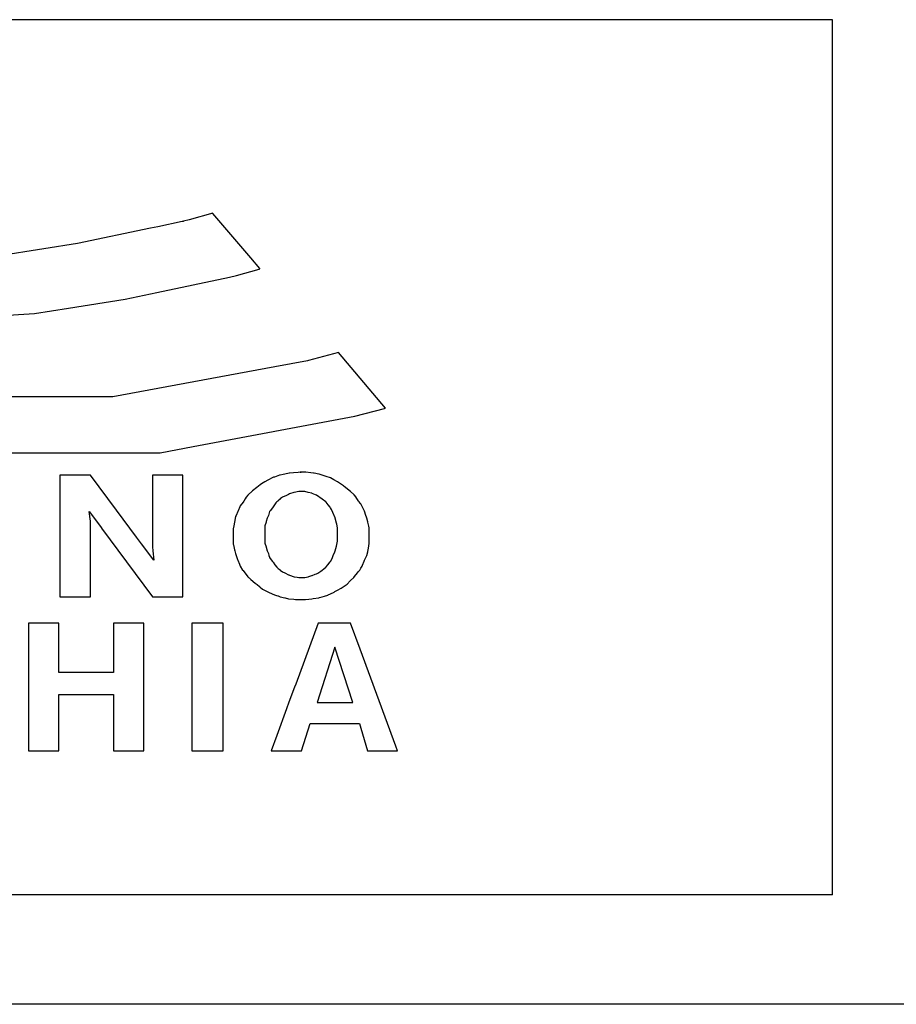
# Model space of a CAD drawing. Extents: x 304 to 4509, y 4601 to 7845.
# Tile 11 of 16: x 4160 to 4240, y 5081 to 5171. Entities that reach past the tile are written whole.
import ezdxf

# ---------------------------------------------------------------- set-up
doc = ezdxf.new("R2010")
doc.units = 0
doc.header["$LTSCALE"] = 0.1
doc.header["$MEASUREMENT"] = 0
doc.layers.add('CARIMBO', color=7, linetype='CONTINUOUS')

msp = doc.modelspace()

# ---------------------------------------------------------------- linework, layer by layer
at = {"layer": 'CARIMBO', "color": 6}
for p, q in [((4234.251, 5170.637), (4041.93, 5170.637)), ((4234.251, 5090.637), (4234.251, 5170.637)), ((4234.251, 5090.637), (4041.93, 5090.637)), ((4444.251, 5080.637), (3599.251, 5080.637))]:
    msp.add_line(p, q, dxfattribs=at)
at = {"layer": 'CARIMBO', "color": 7}
for p, q in [((4185.182, 5117.63), (4186.088, 5117.63)), ((4160.785, 5103.809), (4163.535, 5103.809))]:
    msp.add_line(p, q, dxfattribs=at)
at = {"layer": 'CARIMBO', "color": 10, "invisible_edges": 5}
for points in [[(4175.462, 5152.342), (4181.076, 5148.862), (4177.631, 5152.936), (4177.62, 5152.944)], [(4177.62, 5152.944), (4177.631, 5152.936), (4177.62, 5152.95)], [(4171.919, 5151.576), (4179.147, 5147.094), (4179.788, 5147.256), (4172.594, 5151.716)], [(4172.594, 5151.716), (4179.788, 5147.256), (4181.841, 5147.828), (4174.821, 5152.181)], [(4174.821, 5152.181), (4181.841, 5147.828), (4181.924, 5147.851), (4174.906, 5152.202)], [(4174.906, 5152.202), (4181.924, 5147.851), (4181.9, 5147.886), (4174.929, 5152.208)], [(4174.929, 5152.208), (4181.9, 5147.886), (4181.076, 5148.862), (4175.462, 5152.342)], [(4165.265, 5150.189), (4172.494, 5145.707), (4179.147, 5147.094), (4171.919, 5151.576)], [(4162.18, 5149.698), (4169.592, 5145.102), (4172.494, 5145.707), (4165.265, 5150.189)], [(4157.006, 5148.874), (4164.418, 5144.279), (4169.592, 5145.102), (4162.18, 5149.698)], [(4145.974, 5148.144), (4153.804, 5143.29), (4161.333, 5143.788), (4153.503, 5148.643)], [(4153.503, 5148.643), (4161.333, 5143.788), (4164.418, 5144.279), (4157.006, 5148.874)], [(4186.369, 5139.486), (4193.402, 5135.125), (4189.086, 5140.232)], [(4183.291, 5138.907), (4190.585, 5134.384), (4193.3, 5135.099), (4186.269, 5139.458)], [(4186.269, 5139.458), (4193.3, 5135.099), (4193.402, 5135.125), (4186.369, 5139.486)], [(4168.477, 5136.163), (4175.806, 5131.62), (4190.585, 5134.384), (4183.291, 5138.907)], [(4149.615, 5136.163), (4157.852, 5131.056), (4172.793, 5131.056), (4164.557, 5136.163)], [(4164.557, 5136.163), (4172.793, 5131.056), (4175.806, 5131.62), (4168.477, 5136.163)]]:
    msp.add_3dface(points, dxfattribs=at)
at = {"layer": 'CARIMBO', "color": 7, "invisible_edges": 5}
for points in [[(4184.193, 5129.096), (4191.87, 5124.336), (4191.788, 5124.714), (4184.595, 5129.173)], [(4184.595, 5129.173), (4191.788, 5124.714), (4191.78, 5124.74), (4184.622, 5129.178)], [(4184.622, 5129.178), (4191.78, 5124.74), (4191.689, 5125.06), (4184.991, 5129.213)], [(4184.991, 5129.213), (4191.689, 5125.06), (4191.573, 5125.423), (4185.4, 5129.25)], [(4185.4, 5129.25), (4191.573, 5125.423), (4191.493, 5125.619), (4185.606, 5129.269)], [(4185.594, 5129.277), (4185.594, 5129.277), (4185.692, 5129.277)], [(4185.606, 5129.269), (4191.493, 5125.619), (4191.46, 5125.701), (4185.692, 5129.277)], [(4185.692, 5129.277), (4191.46, 5125.701), (4191.359, 5125.95), (4185.992, 5129.277)], [(4185.992, 5129.277), (4191.359, 5125.95), (4191.302, 5126.065), (4186.121, 5129.277)], [(4186.121, 5129.277), (4191.302, 5126.065), (4191.145, 5126.378), (4186.562, 5129.22)], [(4186.562, 5129.22), (4191.145, 5126.378), (4190.931, 5126.642), (4186.829, 5129.185)], [(4186.829, 5129.185), (4190.931, 5126.642), (4190.907, 5126.681), (4186.878, 5129.178)], [(4186.878, 5129.178), (4190.907, 5126.681), (4190.722, 5126.978), (4187.307, 5129.096)], [(4163.651, 5127.68), (4170.64, 5123.347), (4168.807, 5125.817), (4163.651, 5129.014)], [(4163.651, 5129.014), (4168.807, 5125.817), (4166.435, 5129.014)], [(4172.102, 5125.5), (4174.886, 5123.774), (4174.886, 5127.288), (4172.102, 5129.014)], [(4172.102, 5129.014), (4174.886, 5127.288), (4174.886, 5129.014)], [(4181.953, 5128.124), (4191.792, 5122.024), (4191.813, 5122.171), (4182.052, 5128.223)], [(4182.052, 5128.223), (4191.813, 5122.171), (4191.862, 5122.509), (4182.381, 5128.388)], [(4182.381, 5128.388), (4191.862, 5122.509), (4191.903, 5122.787), (4182.633, 5128.534)], [(4182.633, 5128.534), (4191.903, 5122.787), (4191.903, 5122.859), (4182.694, 5128.569)], [(4182.694, 5128.569), (4191.903, 5122.859), (4191.903, 5123.245), (4183.024, 5128.75)], [(4183.024, 5128.75), (4191.903, 5123.245), (4191.903, 5123.396), (4183.174, 5128.808)], [(4183.174, 5128.808), (4191.903, 5123.396), (4191.903, 5123.46), (4183.238, 5128.833)], [(4183.238, 5128.833), (4191.903, 5123.46), (4191.903, 5123.923), (4183.718, 5128.998)], [(4183.718, 5128.998), (4191.903, 5123.923), (4191.903, 5123.968), (4183.765, 5129.014)], [(4183.765, 5129.014), (4191.903, 5123.968), (4191.903, 5124.187), (4184.034, 5129.066)], [(4184.034, 5129.066), (4191.903, 5124.187), (4191.87, 5124.336), (4184.193, 5129.096)], [(4187.307, 5129.096), (4190.722, 5126.978), (4190.717, 5126.987), (4187.323, 5129.092)], [(4187.323, 5129.092), (4190.717, 5126.987), (4190.543, 5127.201), (4187.62, 5129.014)], [(4187.62, 5129.014), (4190.543, 5127.201), (4190.503, 5127.251), (4187.711, 5128.982)], [(4187.711, 5128.982), (4190.503, 5127.251), (4190.19, 5127.515), (4187.966, 5128.893)], [(4187.966, 5128.893), (4190.19, 5127.515), (4189.631, 5127.973), (4188.378, 5128.75)], [(4188.378, 5128.75), (4189.631, 5127.973), (4189.547, 5128.042), (4188.678, 5128.58)], [(4188.678, 5128.58), (4189.547, 5128.042), (4189.02, 5128.388)], [(4163.651, 5127.341), (4171.107, 5122.718), (4170.64, 5123.347), (4163.651, 5127.68)], [(4163.651, 5126.533), (4166.433, 5124.808), (4166.319, 5125.686), (4163.651, 5127.341)], [(4180.882, 5127.251), (4191.3, 5120.792), (4191.448, 5121.157), (4181.195, 5127.515)], [(4181.195, 5127.515), (4191.448, 5121.157), (4191.475, 5121.222), (4181.252, 5127.56)], [(4181.252, 5127.56), (4191.475, 5121.222), (4191.689, 5121.65), (4181.645, 5127.877)], [(4181.645, 5127.877), (4191.689, 5121.65), (4191.788, 5121.996), (4181.931, 5128.107)], [(4181.931, 5128.107), (4191.788, 5121.996), (4191.792, 5122.024), (4181.953, 5128.124)], [(4184.624, 5127.286), (4188.905, 5124.632), (4188.806, 5125.06), (4185.005, 5127.417)], [(4185.005, 5127.417), (4188.806, 5125.06), (4188.782, 5125.118), (4185.05, 5127.432)], [(4185.05, 5127.432), (4188.782, 5125.118), (4188.593, 5125.583), (4185.478, 5127.515)], [(4185.478, 5127.515), (4188.593, 5125.583), (4188.592, 5125.587), (4185.483, 5127.515)], [(4185.483, 5127.515), (4188.592, 5125.587), (4188.454, 5125.874), (4185.808, 5127.515)], [(4185.808, 5127.515), (4188.454, 5125.874), (4188.378, 5126.032), (4185.986, 5127.515)], [(4185.986, 5127.515), (4188.378, 5126.032), (4188.341, 5126.076), (4186.022, 5127.515)], [(4186.022, 5127.515), (4188.341, 5126.076), (4188.159, 5126.302), (4186.335, 5127.432)], [(4186.335, 5127.432), (4188.159, 5126.302), (4187.959, 5126.547), (4186.664, 5127.35)], [(4186.664, 5127.35), (4187.959, 5126.547), (4187.949, 5126.559), (4186.694, 5127.337)], [(4186.694, 5127.337), (4187.949, 5126.559), (4187.62, 5126.823), (4186.996, 5127.21)], [(4163.651, 5126.523), (4166.435, 5124.796), (4166.433, 5124.808), (4163.651, 5126.533)], [(4163.651, 5124.86), (4166.435, 5123.134), (4166.435, 5124.796), (4163.651, 5126.523)], [(4180.124, 5126.213), (4190.575, 5119.734), (4190.832, 5120.069), (4180.382, 5126.548)], [(4180.382, 5126.548), (4190.832, 5120.069), (4190.907, 5120.161), (4180.454, 5126.642)], [(4180.454, 5126.642), (4190.907, 5120.161), (4191.046, 5120.332), (4180.569, 5126.828)], [(4180.569, 5126.828), (4191.046, 5120.332), (4191.142, 5120.494), (4180.668, 5126.987)], [(4180.668, 5126.987), (4191.142, 5120.494), (4191.26, 5120.695), (4180.816, 5127.17)], [(4180.816, 5127.17), (4191.26, 5120.695), (4191.3, 5120.792), (4180.882, 5127.251)], [(4183.122, 5126.114), (4188.906, 5122.528), (4189.02, 5122.968), (4183.381, 5126.464)], [(4183.381, 5126.464), (4189.02, 5122.968), (4189.02, 5123.107), (4183.452, 5126.559)], [(4183.452, 5126.559), (4189.02, 5123.107), (4189.02, 5123.251), (4183.551, 5126.642)], [(4183.551, 5126.642), (4189.02, 5123.251), (4189.02, 5123.396), (4183.65, 5126.726)], [(4183.65, 5126.726), (4189.02, 5123.396), (4189.02, 5123.565), (4183.765, 5126.823)], [(4183.765, 5126.823), (4189.02, 5123.565), (4189.02, 5123.577), (4183.774, 5126.83)], [(4183.774, 5126.83), (4189.02, 5123.577), (4189.02, 5123.759), (4183.905, 5126.93)], [(4183.905, 5126.93), (4189.02, 5123.759), (4189.02, 5123.862), (4183.979, 5126.987)], [(4183.979, 5126.987), (4189.02, 5123.862), (4189.02, 5124.094), (4184.193, 5127.086)], [(4184.193, 5127.086), (4189.02, 5124.094), (4189.02, 5124.187), (4184.277, 5127.128)], [(4184.277, 5127.128), (4189.02, 5124.187), (4188.935, 5124.516), (4184.523, 5127.251)], [(4184.523, 5127.251), (4188.935, 5124.516), (4188.905, 5124.632), (4184.624, 5127.286)], [(4186.996, 5127.21), (4187.62, 5126.823), (4187.093, 5127.169)], [(4167.43, 5124.19), (4172.217, 5121.222), (4171.107, 5122.718), (4166.319, 5125.686)], [(4172.102, 5123.774), (4174.886, 5122.048), (4174.886, 5123.774), (4172.102, 5125.5)], [(4179.734, 5125.319), (4189.877, 5119.031), (4190.153, 5119.336), (4179.91, 5125.686)], [(4179.91, 5125.686), (4190.153, 5119.336), (4190.19, 5119.377), (4179.931, 5125.737)], [(4179.931, 5125.737), (4190.19, 5119.377), (4190.503, 5119.64), (4180.079, 5126.103)], [(4180.079, 5126.103), (4190.503, 5119.64), (4190.575, 5119.734), (4180.124, 5126.213)], [(4182.694, 5125.324), (4188.624, 5121.647), (4188.765, 5121.994), (4182.809, 5125.686)], [(4182.809, 5125.686), (4188.765, 5121.994), (4188.806, 5122.095), (4182.873, 5125.773)], [(4182.873, 5125.773), (4188.806, 5122.095), (4188.905, 5122.523), (4183.119, 5126.11)], [(4183.119, 5126.11), (4188.905, 5122.523), (4188.906, 5122.528), (4183.122, 5126.114)], [(4163.651, 5123.134), (4166.435, 5121.408), (4166.435, 5123.134), (4163.651, 5124.86)], [(4179.535, 5124.384), (4189.02, 5118.504), (4189.333, 5118.668), (4179.596, 5124.706)], [(4179.596, 5124.706), (4189.333, 5118.668), (4189.34, 5118.673), (4179.597, 5124.714)], [(4179.597, 5124.714), (4189.34, 5118.673), (4189.798, 5118.978), (4179.696, 5125.241)], [(4179.696, 5125.241), (4189.798, 5118.978), (4189.877, 5119.031), (4179.734, 5125.319)], [(4182.381, 5124.368), (4188.122, 5120.809), (4188.342, 5121.079), (4182.48, 5124.714)], [(4182.48, 5124.714), (4188.342, 5121.079), (4188.378, 5121.123), (4182.498, 5124.768)], [(4182.498, 5124.768), (4188.378, 5121.123), (4188.508, 5121.394), (4182.595, 5125.06)], [(4182.595, 5125.06), (4188.508, 5121.394), (4188.592, 5121.568), (4182.664, 5125.243)], [(4182.664, 5125.243), (4188.592, 5121.568), (4188.624, 5121.647), (4182.694, 5125.324)], [(4167.444, 5124.171), (4174.886, 5119.557), (4174.886, 5119.567), (4167.43, 5124.19)], [(4169.729, 5121.091), (4174.886, 5117.894), (4174.886, 5119.557), (4167.444, 5124.171)], [(4172.102, 5122.441), (4174.886, 5120.715), (4174.886, 5122.048), (4172.102, 5123.774)], [(4179.482, 5124.105), (4188.753, 5118.356), (4189.02, 5118.504), (4179.535, 5124.384)], [(4179.482, 5124.032), (4188.691, 5118.322), (4188.753, 5118.356), (4179.482, 5124.105)], [(4179.482, 5123.66), (4188.358, 5118.156), (4188.691, 5118.322), (4179.482, 5124.032)], [(4182.381, 5124.105), (4187.98, 5120.633), (4188.122, 5120.809), (4182.381, 5124.368)], [(4182.381, 5124.048), (4187.949, 5120.596), (4187.98, 5120.633), (4182.381, 5124.105)], [(4182.381, 5123.759), (4187.746, 5120.433), (4187.949, 5120.596), (4182.381, 5124.048)], [(4182.381, 5123.58), (4187.62, 5120.332), (4187.746, 5120.433), (4182.381, 5123.759)], [(4163.651, 5119.62), (4166.435, 5117.894), (4166.435, 5121.408), (4163.651, 5123.134)], [(4179.482, 5123.441), (4188.163, 5118.059), (4188.358, 5118.156), (4179.482, 5123.66)], [(4179.482, 5123.396), (4188.114, 5118.044), (4188.163, 5118.059), (4179.482, 5123.441)], [(4179.482, 5123.133), (4187.829, 5117.957), (4188.114, 5118.044), (4179.482, 5123.396)], [(4179.482, 5122.94), (4187.62, 5117.894), (4187.829, 5117.957), (4179.482, 5123.133)], [(4179.482, 5122.704), (4187.368, 5117.815), (4187.62, 5117.894), (4179.482, 5122.94)], [(4182.381, 5123.577), (4187.618, 5120.331), (4187.62, 5120.332), (4182.381, 5123.58)], [(4182.381, 5123.396), (4187.476, 5120.238), (4187.618, 5120.331), (4182.381, 5123.577)], [(4182.381, 5123.05), (4187.205, 5120.06), (4187.476, 5120.238), (4182.381, 5123.396)], [(4182.381, 5122.907), (4187.093, 5119.986), (4187.205, 5120.06), (4182.381, 5123.05)], [(4182.381, 5122.787), (4186.973, 5119.94), (4187.093, 5119.986), (4182.381, 5122.907)], [(4172.136, 5122.08), (4174.886, 5120.375), (4174.886, 5120.715), (4172.102, 5122.441)], [(4172.217, 5121.222), (4174.886, 5119.567), (4174.886, 5120.375), (4172.136, 5122.08)], [(4179.496, 5122.638), (4187.307, 5117.795), (4187.368, 5117.815), (4179.482, 5122.704)], [(4179.597, 5122.177), (4186.775, 5117.727), (4187.307, 5117.795), (4179.496, 5122.638)], [(4179.626, 5122.077), (4186.664, 5117.713), (4186.775, 5117.727), (4179.597, 5122.177)], [(4179.696, 5121.831), (4186.394, 5117.678), (4186.664, 5117.713), (4179.626, 5122.077)], [(4182.48, 5122.441), (4186.689, 5119.831), (4186.973, 5119.94), (4182.381, 5122.787)], [(4182.491, 5122.409), (4186.664, 5119.821), (4186.689, 5119.831), (4182.48, 5122.441)], [(4182.595, 5122.095), (4186.393, 5119.74), (4186.664, 5119.821), (4182.491, 5122.409)], [(4182.622, 5122.025), (4186.335, 5119.723), (4186.393, 5119.74), (4182.595, 5122.095)], [(4182.694, 5121.831), (4186.167, 5119.678), (4186.335, 5119.723), (4182.622, 5122.025)], [(4172.102, 5117.894), (4172.102, 5117.894), (4174.886, 5117.894), (4169.729, 5121.091)], [(4179.806, 5121.484), (4186.022, 5117.63), (4186.394, 5117.678), (4179.696, 5121.831)], [(4179.811, 5121.469), (4186.002, 5117.63), (4186.022, 5117.63), (4179.806, 5121.484)], [(4179.875, 5121.308), (4185.808, 5117.63), (4186.002, 5117.63), (4179.811, 5121.469)], [(4179.91, 5121.222), (4185.702, 5117.63), (4185.808, 5117.63), (4179.875, 5121.308)], [(4180.058, 5120.858), (4185.264, 5117.63), (4185.702, 5117.63), (4179.91, 5121.222)], [(4182.745, 5121.672), (4186.022, 5119.64), (4186.167, 5119.678), (4182.694, 5121.831)], [(4182.797, 5121.507), (4185.808, 5119.64), (4186.022, 5119.64), (4182.745, 5121.672)], [(4182.809, 5121.469), (4185.759, 5119.64), (4185.808, 5119.64), (4182.797, 5121.507)], [(4183.042, 5121.151), (4185.478, 5119.64), (4185.759, 5119.64), (4182.809, 5121.469)], [(4183.122, 5121.041), (4185.337, 5119.667), (4185.478, 5119.64), (4183.042, 5121.151)], [(4183.291, 5120.813), (4185.05, 5119.723), (4185.337, 5119.667), (4183.122, 5121.041)], [(4180.124, 5120.695), (4185.023, 5117.657), (4185.264, 5117.63), (4180.058, 5120.858)], [(4180.338, 5120.332), (4184.572, 5117.707), (4185.023, 5117.657), (4180.124, 5120.695)], [(4180.379, 5120.282), (4184.523, 5117.713), (4184.572, 5117.707), (4180.338, 5120.332)], [(4180.553, 5120.069), (4184.237, 5117.784), (4184.523, 5117.713), (4180.379, 5120.282)], [(4183.452, 5120.596), (4184.624, 5119.869), (4185.05, 5119.723), (4183.291, 5120.813)], [(4183.551, 5120.513), (4184.548, 5119.895), (4184.624, 5119.869), (4183.452, 5120.596)], [(4183.581, 5120.488), (4184.523, 5119.904), (4184.548, 5119.895), (4183.551, 5120.513)], [(4183.756, 5120.34), (4184.193, 5120.069), (4184.523, 5119.904), (4183.581, 5120.488)], [(4183.765, 5120.332), (4184.181, 5120.074), (4184.193, 5120.069), (4183.756, 5120.34)], [(4183.979, 5120.167), (4183.979, 5120.167), (4184.181, 5120.074), (4183.765, 5120.332)], [(4163.651, 5117.894), (4163.651, 5117.894), (4166.435, 5117.894), (4163.651, 5119.62)], [(4180.576, 5120.038), (4184.193, 5117.795), (4184.237, 5117.784), (4180.553, 5120.069)], [(4180.821, 5119.719), (4183.765, 5117.894), (4184.193, 5117.795), (4180.576, 5120.038)], [(4180.882, 5119.64), (4183.59, 5117.961), (4183.765, 5117.894), (4180.821, 5119.719)], [(4180.923, 5119.606), (4183.551, 5117.976), (4183.59, 5117.961), (4180.882, 5119.64)], [(4181.096, 5119.459), (4183.441, 5118.005), (4183.551, 5117.976), (4180.923, 5119.606)], [(4181.482, 5119.147), (4183.238, 5118.059), (4183.441, 5118.005), (4181.096, 5119.459)], [(4181.663, 5119.001), (4183.024, 5118.158), (4183.238, 5118.059), (4181.482, 5119.147)], [(4181.874, 5118.831), (4182.694, 5118.322), (4183.024, 5118.158), (4181.663, 5119.001)], [(4181.953, 5118.767), (4182.571, 5118.384), (4182.694, 5118.322), (4181.874, 5118.831)], [(4182.167, 5118.586), (4182.167, 5118.586), (4182.571, 5118.384), (4181.953, 5118.767)], [(4160.785, 5115.489), (4163.535, 5113.783), (4163.535, 5114.08), (4161.264, 5115.489)], [(4160.785, 5113.776), (4163.535, 5112.071), (4163.535, 5113.783), (4160.785, 5115.489)], [(4161.264, 5115.489), (4163.535, 5114.08), (4163.535, 5115.489)], [(4168.543, 5115.489), (4171.311, 5113.773), (4171.311, 5115.489)], [(4168.543, 5112.384), (4171.311, 5110.668), (4171.311, 5113.773), (4168.543, 5115.489)], [(4175.693, 5105.587), (4178.559, 5103.809), (4178.559, 5113.712), (4175.693, 5115.489)], [(4175.693, 5115.489), (4178.559, 5113.712), (4178.559, 5115.489)], [(4185.187, 5109.909), (4194.331, 5104.24), (4191.079, 5113.109), (4187.241, 5115.489)], [(4187.241, 5115.489), (4191.079, 5113.109), (4190.206, 5115.489)], [(4160.785, 5112.681), (4163.535, 5110.975), (4163.535, 5112.071), (4160.785, 5113.776)], [(4160.785, 5110.671), (4163.535, 5108.966), (4166.777, 5108.966), (4160.785, 5112.681)], [(4168.543, 5110.975), (4171.311, 5109.26), (4171.311, 5110.668), (4168.543, 5112.384)], [(4160.785, 5110.336), (4163.535, 5108.63), (4163.535, 5108.966), (4160.785, 5110.671)], [(4160.785, 5108.62), (4163.535, 5106.914), (4163.535, 5108.63), (4160.785, 5110.336)], [(4163.535, 5110.975), (4166.777, 5108.966), (4168.543, 5108.966), (4165.302, 5110.975)], [(4165.302, 5110.975), (4171.311, 5107.25), (4171.311, 5108.962), (4168.064, 5110.975)], [(4168.064, 5110.975), (4171.311, 5108.962), (4171.311, 5109.26), (4168.543, 5110.975)], [(4184.576, 5108.25), (4187.726, 5106.297), (4190.477, 5106.297), (4185.087, 5109.639)], [(4185.087, 5109.639), (4190.477, 5106.297), (4191.013, 5106.297), (4185.187, 5109.909)], [(4160.785, 5105.515), (4163.535, 5103.809), (4163.535, 5106.914), (4160.785, 5108.62)], [(4168.543, 5107.87), (4171.311, 5106.155), (4171.311, 5107.25), (4168.543, 5108.966)], [(4168.543, 5105.861), (4171.311, 5104.145), (4171.311, 5106.155), (4168.543, 5107.87)], [(4183.456, 5105.206), (4185.709, 5103.809), (4186.516, 5106.297), (4184.351, 5107.639)], [(4184.351, 5107.639), (4186.516, 5106.297), (4187.726, 5106.297), (4184.576, 5108.25)], [(4168.543, 5105.525), (4171.311, 5103.809), (4171.311, 5104.145), (4168.543, 5105.861)], [(4191.132, 5105.891), (4194.489, 5103.809), (4194.331, 5104.24), (4191.013, 5106.297)], [(4191.738, 5103.809), (4191.738, 5103.809), (4194.489, 5103.809), (4191.132, 5105.891)], [(4160.785, 5103.809), (4160.785, 5103.809), (4163.535, 5103.809), (4160.785, 5105.515)], [(4168.543, 5103.809), (4168.543, 5103.809), (4171.311, 5103.809), (4168.543, 5105.525)], [(4175.693, 5103.809), (4175.693, 5103.809), (4178.559, 5103.809), (4175.693, 5105.587)], [(4182.941, 5103.809), (4182.941, 5103.809), (4185.709, 5103.809), (4183.456, 5105.206)]]:
    msp.add_3dface(points, dxfattribs=at)
at = {"layer": 'CARIMBO', "color": 7}
msp.add_3dface([(4188.773, 5113.282), (4187.142, 5108.224), (4190.404, 5108.224), (4188.773, 5113.282)], dxfattribs=at)

doc.saveas('drawing.dxf')
